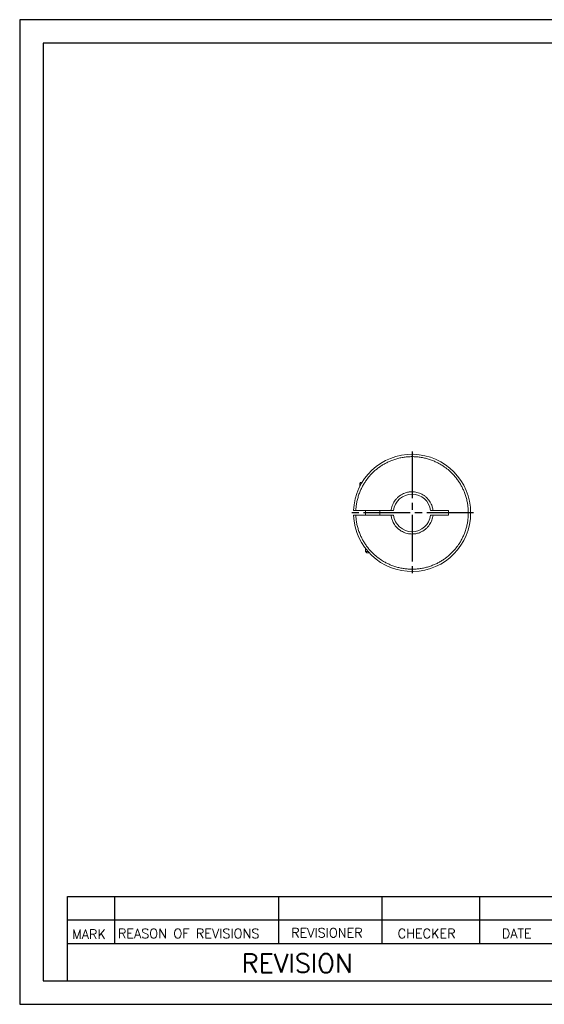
# Model space of a CAD drawing. Extents: x 10 to 307, y 10 to 220.
# Tile 1 of 6: x 10 to 122, y 10 to 220. Entities that reach past the tile are written whole.
import ezdxf

# ---------------------------------------------------------------- set-up
doc = ezdxf.new("R2010")
doc.units = 0
doc.header["$LTSCALE"] = 0.5
doc.header["$MEASUREMENT"] = 0
doc.linetypes.add('CENTER', pattern=[27, 20, -2, 3, -2])
doc.layers.get('0').update_dxf_attribs({"linetype": 'CONTINUOUS'})
doc.styles.get("Standard").update_dxf_attribs({"font": 'romans.shx', "bigfont": 'whgtxt.shx'})

msp = doc.modelspace()

# ---------------------------------------------------------------- linework, layer by layer
for p, q in [((307, 220), (10, 220)), ((10, 220), (10, 10)), ((302, 215), (15, 215)), ((15, 215), (15, 15)), ((20.1963, 15), (20.1963, 33)), ((20.1963, 33), (125, 33)), ((30.1963, 33), (30.1963, 23)), ((65.2416, 33), (65.2416, 23)), ((87.2739, 33), (87.2739, 23)), ((108.0991, 33), (108.0991, 23)), ((20.1963, 28), (125, 28)), ((20.1963, 23), (125, 23)), ((15, 15), (302, 15)), ((10, 10), (307, 10))]:
    msp.add_line(p, q)
at = {"color": 1, "linetype": 'CENTER'}
for p, q in [((93.7053, 127.9304), (93.7053, 101.6804)), ((106.8303, 114.8054), (80.6008, 114.8054))]:
    msp.add_line(p, q, dxfattribs=at)
at = {"color": 7, "linetype": 'Continuous', "lineweight": 15}
for p, q in [((82.5558, 121.1554), (82.5558, 120.4558)), ((82.9389, 121.1554), (82.5558, 121.1554)), ((81.2158, 115.3054), (81.7163, 115.3054)), ((81.7163, 114.3054), (81.2158, 114.3054)), ((81.7163, 115.3054), (89.2337, 115.3054)), ((89.2337, 114.3054), (81.7163, 114.3054)), ((83.8058, 115.3054), (83.8058, 114.3054)), ((86.8058, 114.3054), (86.8058, 115.3054)), ((89.2337, 115.3054), (89.7372, 115.3054)), ((89.7372, 114.3054), (89.2337, 114.3054)), ((97.6745, 115.3054), (98.178, 115.3054)), ((98.178, 114.3054), (97.6745, 114.3054)), ((101.5058, 115.3054), (98.178, 115.3054)), ((98.178, 114.3054), (101.5058, 114.3054)), ((101.5058, 115.3054), (101.5058, 114.3054)), ((83.8058, 107.1739), (83.8058, 106.5859)), ((83.8058, 106.5859), (84.0863, 106.3054)), ((83.8058, 106.5859), (84.2883, 106.5859)), ((84.0863, 106.3054), (84.5407, 106.3054))]:
    msp.add_line(p, q, dxfattribs=at)
for centre, radius, start, end in [((93.7058, 114.8054), 12.5, 182.292443, 177.707557), ((82.7058, 121.1554), 0.15, 90, 180), ((93.7058, 114.8054), 4, 7.180756, 172.819244), ((93.7058, 114.8054), 4, 187.180756, 352.819244)]:
    msp.add_arc(centre, radius, start, end, dxfattribs=at)
for points, knots in [([(81.7163, 115.3054), (81.7343, 115.5945), (81.7705, 116.1722), (81.9055, 117.0397), (82.1027, 117.9115), (82.3715, 118.7825), (82.6942, 119.6001), (83.0565, 120.3558), (83.4483, 121.0503), (83.9627, 121.8349), (84.6286, 122.6863), (85.3819, 123.469), (86.0951, 124.0953), (86.7419, 124.5894), (87.4161, 125.0354), (88.1137, 125.4329), (88.8313, 125.7806), (89.6081, 126.0949), (90.4443, 126.3661), (91.3304, 126.5796), (92.213, 126.7231), (93.0872, 126.8001), (93.9559, 126.8132), (94.8234, 126.7639), (95.6936, 126.6505), (96.5694, 126.4705), (97.4459, 126.2202), (98.2701, 125.9145), (99.0331, 125.5681), (99.7356, 125.1908), (100.5308, 124.6929), (101.3959, 124.0449), (102.1941, 123.3081), (102.8351, 122.608), (103.3426, 121.9717), (103.8026, 121.3069), (104.2145, 120.6177), (104.577, 119.9075), (104.9075, 119.1374), (105.196, 118.3071), (105.428, 117.4256), (105.5898, 116.5463), (105.685, 115.6738), (105.7162, 114.8055), (105.6851, 113.9373), (105.5898, 113.0649), (105.4281, 112.1855), (105.1961, 111.304), (104.9076, 110.4736), (104.5772, 109.7035), (104.2146, 108.9933), (103.7334, 108.188), (103.1036, 107.3095), (102.3836, 106.4961), (101.697, 105.8407), (101.0714, 105.32), (100.4164, 104.8463), (99.7359, 104.4201), (99.0334, 104.0428), (98.2704, 103.6964), (97.4462, 103.3906), (96.5698, 103.1404), (95.694, 102.9602), (94.8237, 102.8469), (93.9563, 102.7976), (93.0875, 102.8107), (92.2134, 102.8877), (91.3308, 103.0311), (90.4446, 103.2447), (89.6085, 103.5158), (88.8316, 103.8301), (88.114, 104.1778), (87.2988, 104.6421), (86.4074, 105.2535), (85.5792, 105.9564), (84.9096, 106.6291), (84.376, 107.2437), (83.8887, 107.8888), (83.4485, 108.5602), (83.0567, 109.2547), (82.6944, 110.0104), (82.3716, 110.828), (82.1028, 111.699), (81.9055, 112.5708), (81.7705, 113.4384), (81.7343, 114.0162), (81.7163, 114.3054)], [0, 0, 0, 0, 0.0116772, 0.02333707, 0.03536332, 0.04770222, 0.06006386, 0.07078122, 0.08147802, 0.09220171, 0.10859537, 0.12499603, 0.1359354, 0.14685264, 0.15779821, 0.16851557, 0.17921237, 0.18993606, 0.20229088, 0.21463206, 0.22666165, 0.23832091, 0.24999997, 0.26167234, 0.27333383, 0.28536333, 0.29770224, 0.31006387, 0.32078123, 0.33147803, 0.34220172, 0.35859539, 0.37499605, 0.38593541, 0.39685265, 0.40779823, 0.41851559, 0.42921239, 0.43993608, 0.4522909, 0.46463207, 0.47666167, 0.48832093, 0.49999998, 0.51167235, 0.52333384, 0.53536335, 0.54770225, 0.56006389, 0.57078125, 0.58147805, 0.59220174, 0.6085954, 0.62499606, 0.63593543, 0.64685267, 0.65779825, 0.6685156, 0.67921241, 0.68993609, 0.70229091, 0.71463209, 0.72666168, 0.73832095, 0.75, 0.76167237, 0.77333386, 0.78536337, 0.79770227, 0.81006391, 0.82078126, 0.83147807, 0.84220175, 0.85859542, 0.87499608, 0.88593544, 0.89685269, 0.90779826, 0.91851562, 0.92921242, 0.93993611, 0.95229093, 0.96463211, 0.97666061, 0.98831933, 1, 1, 1, 1]), ([(83.0382, 121.3054), (82.9846, 121.3054), (82.8771, 121.3054), (82.7822, 121.3054), (82.717, 121.3054), (82.7096, 121.3054), (82.7058, 121.3054)], [0, 0, 0, 0, 0.24949915, 0.50051401, 0.74934508, 1, 1, 1, 1]), ([(98.178, 115.3054), (98.1599, 115.4369), (98.124, 115.6988), (98.0268, 116.0832), (97.8981, 116.4578), (97.7127, 116.872), (97.457, 117.3139), (97.1126, 117.7647), (96.7137, 118.168), (96.2686, 118.5197), (95.7822, 118.8119), (95.2744, 119.0347), (94.7558, 119.1924), (94.2345, 119.2852), (93.7498, 119.313), (93.3091, 119.2941), (92.9163, 119.2421), (92.5296, 119.1553), (92.0974, 119.0172), (91.6297, 118.8121), (91.1434, 118.5198), (90.6982, 118.1682), (90.2992, 117.765), (89.9549, 117.3141), (89.6768, 116.8342), (89.4634, 116.3363), (89.3099, 115.8289), (89.2592, 115.4803), (89.2337, 115.3054)], [0, 0, 0, 0, 0.03030644, 0.06037179, 0.09043223, 0.12072405, 0.16391828, 0.20678436, 0.25001442, 0.29320863, 0.33607471, 0.37930475, 0.41961196, 0.45965627, 0.49999959, 0.53028406, 0.5603419, 0.59040996, 0.62072484, 0.66391906, 0.70678514, 0.7500152, 0.79320941, 0.83607549, 0.87930553, 0.91960364, 0.95964795, 1, 1, 1, 1]), ([(89.2337, 114.3054), (89.2517, 114.1739), (89.2877, 113.912), (89.3849, 113.5275), (89.5135, 113.1529), (89.6989, 112.7388), (89.9546, 112.2969), (90.2991, 111.8461), (90.698, 111.4428), (91.1431, 111.0911), (91.6294, 110.7989), (92.1373, 110.576), (92.6559, 110.4183), (93.1772, 110.3256), (93.6618, 110.2978), (94.1026, 110.3167), (94.4953, 110.3687), (94.882, 110.4555), (95.3143, 110.5936), (95.782, 110.7987), (96.2683, 111.0909), (96.7134, 111.4426), (97.1124, 111.8458), (97.4568, 112.2967), (97.7349, 112.7766), (97.9483, 113.2745), (98.1018, 113.7819), (98.1525, 114.1304), (98.178, 114.3054)], [0, 0, 0, 0, 0.03030644, 0.06037179, 0.09043223, 0.12072405, 0.16391828, 0.20678436, 0.25001442, 0.29320863, 0.33607471, 0.37930475, 0.41961196, 0.45965627, 0.49999959, 0.53028406, 0.5603419, 0.59040996, 0.62072484, 0.66391906, 0.70678514, 0.7500152, 0.79320941, 0.83607549, 0.87930553, 0.91960364, 0.95964795, 1, 1, 1, 1])]:
    msp.add_open_spline(points, degree=3, knots=knots, dxfattribs=at)

# ---------------------------------------------------------------- texts
for s, height, p in [('MARK', 2, (21.1824, 23.9345)), ('REASON OF REVISIONS', 2, (30.9592, 24.0975)), ('REVISIONER', 2, (67.9048, 24.2605)), ('CHECKER', 2, (90.6455, 24.0975)), ('DATE', 2, (112.8572, 24.0975)), ('REVISION', 4, (57.354, 16.762))]:
    msp.add_text(s, height=height).set_placement(p)

doc.saveas('drawing.dxf')
